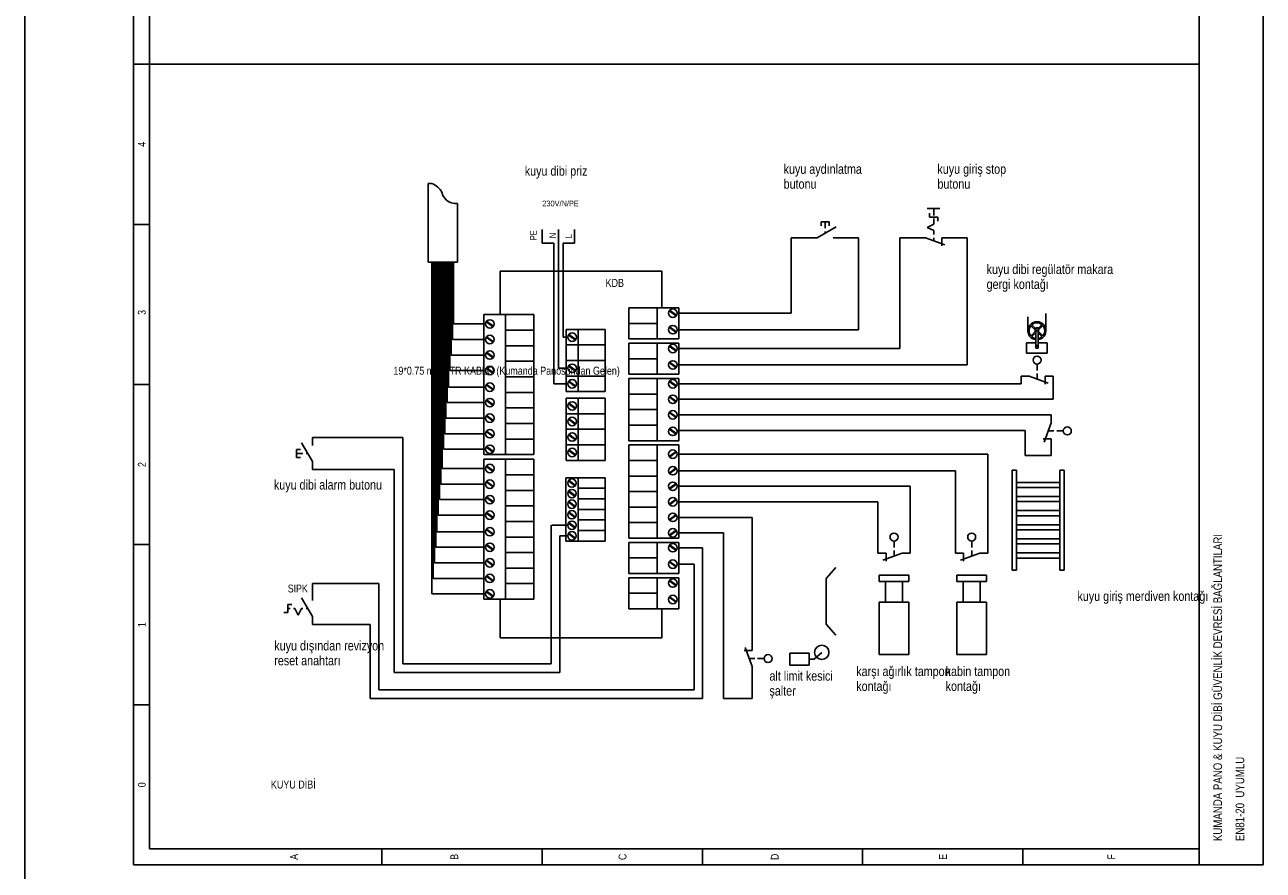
# Model space of a CAD drawing. Header units: centimetres. Extents: x 0 to 14545, y -30 to 2970.
# Tile 29 of 33: x 12390 to 13121, y 1971 to 2471. Entities that reach past the tile are written whole.
import ezdxf
from ezdxf.enums import TextEntityAlignment as Align

# ---------------------------------------------------------------- set-up
doc = ezdxf.new("R2010")
doc.units = ezdxf.units.CM
for name, color, linetype in [('ASN-CERCEVE', 7, 'CONTINUOUS'), ('ASN-ELEKTRIK', 3, 'CONTINUOUS'), ('ASN-ELEKTRIK-YAZI', 4, 'CONTINUOUS')]:
    doc.layers.add(name, color=color, linetype=linetype)
doc.styles.get("Standard").update_dxf_attribs({"font": 'arial.ttf', "width": 0.8})

msp = doc.modelspace()

# ---------------------------------------------------------------- linework, layer by layer
at = {"layer": 'ASN-CERCEVE'}
msp.add_line((12390, 0), (12390, 2970), dxfattribs=at)
at = {"layer": 'ASN-ELEKTRIK'}
for p, q in [((12454.2, 1974.44), (12454.2, 2920.2)), ((12463.66, 1983.9), (12463.66, 2920.2)), ((13083.12, 1974.44), (13083.12, 2920.2)), ((13120.95, 2920.2), (13120.95, 1974.44)), ((12463.66, 2447.32), (12454.2, 2447.32)), ((13083.12, 2447.32), (12463.66, 2447.32)), ((12628.05, 2330.37), (12628.05, 2376.8)), ((12645.34, 2330.37), (12645.34, 2365.14)), ((12922.58, 2362.18), (12930.15, 2362.18)), ((12926.45, 2362.16), (12926.45, 2358)), ((12860.03, 2354.22), (12860.03, 2351.86)), ((12864.76, 2354.22), (12860.03, 2354.22)), ((12862.39, 2354.22), (12862.39, 2350.44)), ((12864.76, 2354.22), (12864.76, 2351.86)), ((12924.08, 2359.42), (12924.08, 2357.06)), ((12928.81, 2357.06), (12924.08, 2357.06)), ((12926.45, 2356.11), (12926.45, 2352.8)), ((12928.81, 2357.06), (12928.81, 2354.69)), ((12463.66, 2352.75), (12454.2, 2352.75)), ((12695.47, 2349.68), (12695.47, 2341.64)), ((12704.93, 2349.68), (12704.93, 2341.64)), ((12714.39, 2349.68), (12714.39, 2341.64)), ((12857.66, 2344.76), (12868.85, 2351.22)), ((12862.39, 2348.55), (12862.39, 2347.49)), ((12922.66, 2350.91), (12926.45, 2352.8)), ((12926.45, 2349.02), (12922.66, 2350.91)), ((12926.45, 2349.02), (12926.45, 2346.65)), ((12702.18, 2341.64), (12695.47, 2341.64)), ((12702.18, 2258.55), (12702.18, 2341.64)), ((12704.93, 2267.73), (12704.93, 2341.64)), ((12707.68, 2286.1), (12707.68, 2341.64)), ((12707.68, 2341.64), (12714.39, 2341.64)), ((12842.43, 2300.31), (12842.43, 2344.76)), ((12852.93, 2344.76), (12842.43, 2344.76)), ((12857.66, 2344.76), (12852.93, 2344.76)), ((12867.12, 2344.76), (12871.85, 2344.76)), ((12882.11, 2344.76), (12871.61, 2344.76)), ((12882.11, 2344.76), (12882.11, 2290.54)), ((12906.49, 2279.45), (12906.49, 2344.76)), ((12916.99, 2344.76), (12906.49, 2344.76)), ((12921.72, 2344.76), (12916.99, 2344.76)), ((12921.72, 2344.76), (12933.07, 2340.63)), ((12926.45, 2344.76), (12926.45, 2343.06)), ((12931.18, 2344.76), (12935.9, 2344.76)), ((12931.18, 2344.76), (12931.18, 2340.03)), ((12946.17, 2344.76), (12935.67, 2344.76)), ((12946.17, 2344.76), (12946.17, 2269.68)), ((12628.05, 2330.37), (12645.34, 2330.37)), ((12630.26, 2134.47), (12630.26, 2330.37)), ((12631.02, 2143.65), (12631.02, 2330.37)), ((12631.77, 2152.83), (12631.77, 2330.37)), ((12632.53, 2162.01), (12632.53, 2330.37)), ((12633.29, 2171.19), (12633.29, 2330.37)), ((12634.04, 2180.96), (12634.04, 2330.37)), ((12634.8, 2190.14), (12634.8, 2330.37)), ((12635.56, 2199.32), (12635.56, 2330.37)), ((12636.31, 2208.5), (12636.31, 2330.37)), ((12637.07, 2219.9), (12637.07, 2330.37)), ((12637.83, 2229.08), (12637.83, 2330.37)), ((12638.58, 2238.26), (12638.58, 2330.37)), ((12639.34, 2247.44), (12639.34, 2330.37)), ((12640.09, 2256.62), (12640.09, 2330.37)), ((12640.85, 2266.39), (12640.85, 2330.37)), ((12641.61, 2275.57), (12641.61, 2330.37)), ((12642.36, 2284.75), (12642.36, 2330.37)), ((12643.12, 2293.93), (12643.12, 2330.37)), ((12765.97, 2325.07), (12670.65, 2325.07)), ((12670.65, 2325.07), (12670.65, 2299.41)), ((12765.97, 2303.43), (12765.97, 2325.07)), ((12776.07, 2303.43), (12746.55, 2303.43)), ((12776.07, 2303.43), (12746.55, 2303.43)), ((12746.55, 2303.43), (12746.55, 2285.07)), ((12763.27, 2303.43), (12763.27, 2285.07)), ((12776.07, 2285.07), (12776.07, 2303.43)), ((12660.91, 2299.41), (12660.91, 2216.78)), ((12660.91, 2299.41), (12690.43, 2299.41)), ((12666.38, 2292.24), (12662.36, 2295.22)), ((12666.38, 2292.24), (12662.36, 2295.22)), ((12666.62, 2292.56), (12662.59, 2295.54)), ((12666.62, 2292.56), (12662.59, 2295.54)), ((12673.71, 2216.78), (12673.71, 2299.41)), ((12690.43, 2299.41), (12690.43, 2216.78)), ((12770.36, 2301.69), (12774.39, 2298.7)), ((12770.36, 2301.69), (12774.39, 2298.7)), ((12770.6, 2302), (12774.61, 2299.03)), ((12770.6, 2302), (12774.61, 2299.03)), ((12774.97, 2300.31), (12842.43, 2300.31)), ((12982.06, 2289.93), (12982.06, 2298.09)), ((12992.65, 2289.93), (12992.65, 2300.08)), ((12662.01, 2293.93), (12643.12, 2293.93)), ((12673.71, 2290.23), (12690.43, 2290.23)), ((12673.71, 2290.23), (12690.43, 2290.23)), ((12709.49, 2290.69), (12709.49, 2281.5)), ((12709.49, 2290.69), (12732.57, 2290.69)), ((12716.71, 2290.69), (12716.71, 2281.5)), ((12732.57, 2290.69), (12732.57, 2281.5)), ((12763.27, 2294.25), (12746.55, 2294.25)), ((12770.36, 2291.92), (12774.39, 2288.93)), ((12770.36, 2291.92), (12774.39, 2288.93)), ((12770.6, 2292.23), (12774.61, 2289.26)), ((12770.6, 2292.23), (12774.61, 2289.26)), ((12774.97, 2290.54), (12882.11, 2290.54)), ((12986.37, 2290.41), (12984.27, 2292.47)), ((12986.37, 2289.43), (12984.31, 2287.33)), ((12986.66, 2291.11), (12984.76, 2292.98)), ((12986.66, 2288.72), (12984.81, 2286.84)), ((12986.66, 2291.64), (12986.66, 2279.71)), ((12986.66, 2291.64), (12988.05, 2291.64)), ((12988.05, 2291.14), (12989.9, 2293.02)), ((12988.05, 2291.64), (12988.05, 2279.71)), ((12988.05, 2288.75), (12989.95, 2286.88)), ((12988.34, 2290.42), (12990.41, 2292.52)), ((12988.35, 2289.45), (12990.45, 2287.38)), ((12662.01, 2284.75), (12642.36, 2284.75)), ((12666.38, 2283.06), (12662.36, 2286.04)), ((12666.38, 2283.06), (12662.36, 2286.04)), ((12666.62, 2283.38), (12662.59, 2286.36)), ((12666.62, 2283.38), (12662.59, 2286.36)), ((12673.71, 2281.05), (12690.43, 2281.05)), ((12673.71, 2281.05), (12690.43, 2281.05)), ((12710.59, 2286.1), (12707.68, 2286.1)), ((12709.49, 2281.5), (12709.49, 2272.32)), ((12709.49, 2281.5), (12732.57, 2281.5)), ((12709.49, 2281.5), (12732.57, 2281.5)), ((12709.49, 2281.5), (12732.57, 2281.5)), ((12714.96, 2284.41), (12710.94, 2287.38)), ((12714.96, 2284.41), (12710.94, 2287.38)), ((12715.2, 2284.72), (12711.17, 2287.71)), ((12715.2, 2284.72), (12711.17, 2287.71)), ((12716.71, 2281.5), (12716.71, 2272.32)), ((12732.57, 2281.5), (12732.57, 2272.32)), ((12776.07, 2285.07), (12746.55, 2285.07)), ((12776.07, 2282.57), (12746.55, 2282.57)), ((12776.07, 2282.57), (12746.55, 2282.57)), ((12746.55, 2282.57), (12746.55, 2264.21)), ((12763.27, 2282.57), (12763.27, 2264.21)), ((12770.36, 2280.83), (12774.39, 2277.84)), ((12770.36, 2280.83), (12774.39, 2277.84)), ((12770.6, 2281.14), (12774.61, 2278.16)), ((12770.6, 2281.14), (12774.61, 2278.16)), ((12776.07, 2264.21), (12776.07, 2282.57)), ((12981.26, 2282.81), (12986.66, 2282.81)), ((12981.26, 2276.69), (12981.26, 2282.81)), ((12988.05, 2282.81), (12993.46, 2282.81)), ((12993.46, 2282.81), (12993.46, 2276.69)), ((12662.01, 2275.57), (12641.61, 2275.57)), ((12666.38, 2273.88), (12662.36, 2276.86)), ((12666.38, 2273.88), (12662.36, 2276.86)), ((12666.62, 2274.2), (12662.59, 2277.18)), ((12666.62, 2274.2), (12662.59, 2277.18)), ((12763.27, 2273.39), (12746.55, 2273.39)), ((12774.97, 2279.45), (12906.49, 2279.45)), ((12993.46, 2276.69), (12981.26, 2276.69)), ((12986.66, 2279.71), (12988.05, 2279.71)), ((12662.01, 2266.39), (12640.85, 2266.39)), ((12666.38, 2264.7), (12662.36, 2267.68)), ((12666.38, 2264.7), (12662.36, 2267.68)), ((12666.62, 2265.01), (12662.59, 2268)), ((12666.62, 2265.01), (12662.59, 2268)), ((12673.71, 2271.86), (12690.43, 2271.86)), ((12673.71, 2271.86), (12690.43, 2271.86)), ((12710.59, 2267.73), (12704.93, 2267.73)), ((12709.49, 2272.32), (12709.49, 2263.14)), ((12709.49, 2272.32), (12732.57, 2272.32)), ((12709.49, 2272.32), (12732.57, 2272.32)), ((12709.49, 2272.32), (12732.57, 2272.32)), ((12714.96, 2266.05), (12710.94, 2269.02)), ((12714.96, 2266.05), (12710.94, 2269.02)), ((12715.2, 2266.36), (12711.17, 2269.34)), ((12715.2, 2266.36), (12711.17, 2269.34)), ((12716.71, 2272.32), (12716.71, 2263.14)), ((12732.57, 2272.32), (12732.57, 2263.14)), ((12770.36, 2271.06), (12774.39, 2268.07)), ((12770.36, 2271.06), (12774.39, 2268.07)), ((12770.6, 2271.37), (12774.61, 2268.39)), ((12770.6, 2271.37), (12774.61, 2268.39)), ((12774.97, 2269.68), (12946.17, 2269.68)), ((12987.49, 2270.23), (12987.49, 2266.34)), ((12673.71, 2262.68), (12690.43, 2262.68)), ((12709.49, 2263.14), (12709.49, 2253.96)), ((12709.49, 2263.14), (12732.57, 2263.14)), ((12709.49, 2263.14), (12732.57, 2263.14)), ((12709.49, 2263.14), (12732.57, 2263.14)), ((12714.96, 2256.86), (12710.94, 2259.84)), ((12714.96, 2256.86), (12710.94, 2259.84)), ((12715.2, 2257.18), (12711.17, 2260.16)), ((12715.2, 2257.18), (12711.17, 2260.16)), ((12716.71, 2263.14), (12716.71, 2253.96)), ((12732.57, 2263.14), (12732.57, 2253.96)), ((12776.07, 2264.21), (12746.55, 2264.21)), ((12763.27, 2261.7), (12746.55, 2261.7)), ((12776.07, 2261.7), (12746.55, 2261.7)), ((12746.55, 2261.7), (12746.55, 2224.98)), ((12763.27, 2261.7), (12763.27, 2224.98)), ((12770.36, 2259.96), (12774.39, 2256.97)), ((12770.36, 2259.96), (12774.39, 2256.97)), ((12770.6, 2260.27), (12774.61, 2257.3)), ((12770.6, 2260.27), (12774.61, 2257.3)), ((12776.07, 2224.98), (12776.07, 2261.7)), ((12982.76, 2263.14), (12978.03, 2263.14)), ((12978.03, 2263.14), (12978.03, 2258.58)), ((12982.76, 2263.14), (12994.11, 2259.01)), ((12987.49, 2264.65), (12987.49, 2261.41)), ((12992.21, 2263.14), (12996.94, 2263.14)), ((12992.21, 2263.14), (12992.21, 2258.41)), ((12996.94, 2263.14), (12996.94, 2249.4)), ((12463.66, 2258.17), (12454.2, 2258.17)), ((12662.01, 2256.62), (12640.09, 2256.62)), ((12666.38, 2254.93), (12662.36, 2257.91)), ((12666.38, 2254.93), (12662.36, 2257.91)), ((12666.62, 2255.24), (12662.59, 2258.23)), ((12666.62, 2255.24), (12662.59, 2258.23)), ((12673.71, 2253.5), (12690.43, 2253.5)), ((12673.71, 2253.5), (12690.43, 2253.5)), ((12706.63, 2258.55), (12702.18, 2258.55)), ((12710.59, 2258.55), (12706.63, 2258.55)), ((12709.49, 2253.96), (12732.57, 2253.96)), ((12709.49, 2253.96), (12732.57, 2253.96)), ((12763.27, 2252.52), (12746.55, 2252.52)), ((12763.27, 2252.52), (12746.55, 2252.52)), ((12774.97, 2258.58), (12978.03, 2258.58)), ((12662.01, 2247.44), (12639.34, 2247.44)), ((12666.38, 2245.75), (12662.36, 2248.73)), ((12666.38, 2245.75), (12662.36, 2248.73)), ((12666.62, 2246.06), (12662.59, 2249.05)), ((12666.62, 2246.06), (12662.59, 2249.05)), ((12673.71, 2244.32), (12690.43, 2244.32)), ((12673.71, 2244.32), (12690.43, 2244.32)), ((12709.49, 2250.08), (12709.49, 2240.9)), ((12709.49, 2250.08), (12732.57, 2250.08)), ((12714.96, 2243.8), (12710.94, 2246.78)), ((12714.96, 2243.8), (12710.94, 2246.78)), ((12715.2, 2244.12), (12711.17, 2247.1)), ((12715.2, 2244.12), (12711.17, 2247.1)), ((12716.71, 2250.08), (12716.71, 2240.9)), ((12732.57, 2250.08), (12732.57, 2240.9)), ((12770.36, 2250.78), (12774.39, 2247.79)), ((12770.36, 2250.78), (12774.39, 2247.79)), ((12770.6, 2251.09), (12774.61, 2248.12)), ((12770.6, 2251.09), (12774.61, 2248.12)), ((12774.97, 2249.4), (12996.94, 2249.4)), ((12662.01, 2238.26), (12638.58, 2238.26)), ((12666.38, 2236.57), (12662.36, 2239.55)), ((12666.38, 2236.57), (12662.36, 2239.55)), ((12666.62, 2236.88), (12662.59, 2239.87)), ((12666.62, 2236.88), (12662.59, 2239.87)), ((12709.49, 2240.9), (12709.49, 2231.72)), ((12709.49, 2240.9), (12732.57, 2240.9)), ((12709.49, 2240.9), (12732.57, 2240.9)), ((12709.49, 2240.9), (12732.57, 2240.9)), ((12714.96, 2234.62), (12710.94, 2237.6)), ((12714.96, 2234.62), (12710.94, 2237.6)), ((12715.2, 2234.94), (12711.17, 2237.92)), ((12715.2, 2234.94), (12711.17, 2237.92)), ((12716.71, 2240.9), (12716.71, 2231.72)), ((12732.57, 2240.9), (12732.57, 2231.72)), ((12763.27, 2243.34), (12746.55, 2243.34)), ((12763.27, 2243.34), (12746.55, 2243.34)), ((12770.36, 2241.6), (12774.39, 2238.61)), ((12770.36, 2241.6), (12774.39, 2238.61)), ((12770.6, 2241.91), (12774.61, 2238.94)), ((12770.6, 2241.91), (12774.61, 2238.94)), ((12774.97, 2240.22), (12995.87, 2240.22)), ((12995.87, 2235.49), (12995.87, 2240.22)), ((12666.38, 2227.39), (12662.36, 2230.37)), ((12666.38, 2227.39), (12662.36, 2230.37)), ((12666.62, 2227.7), (12662.59, 2230.69)), ((12666.62, 2227.7), (12662.59, 2230.69)), ((12673.71, 2235.14), (12690.43, 2235.14)), ((12673.71, 2235.14), (12690.43, 2235.14)), ((12709.49, 2231.72), (12709.49, 2222.54)), ((12709.49, 2231.72), (12732.57, 2231.72)), ((12709.49, 2231.72), (12732.57, 2231.72)), ((12709.49, 2231.72), (12732.57, 2231.72)), ((12716.71, 2231.72), (12716.71, 2222.54)), ((12732.57, 2231.72), (12732.57, 2222.54)), ((12763.27, 2234.16), (12746.55, 2234.16)), ((12770.36, 2231.83), (12774.39, 2228.84)), ((12770.36, 2231.83), (12774.39, 2228.84)), ((12770.6, 2232.14), (12774.61, 2229.17)), ((12770.6, 2232.14), (12774.61, 2229.17)), ((12774.97, 2231.04), (12980.49, 2231.04)), ((12980.49, 2216.23), (12980.49, 2231.04)), ((12995.87, 2235.49), (12991.74, 2224.15)), ((12997.39, 2230.77), (12994.15, 2230.77)), ((13002.96, 2230.77), (12999.07, 2230.77)), ((12559.88, 2212.6), (12553.42, 2223.79)), ((12559.88, 2226.78), (12613.09, 2226.78)), ((12559.88, 2222.06), (12559.88, 2226.78)), ((12613.09, 2093.12), (12613.09, 2226.78)), ((12662.01, 2229.08), (12637.83, 2229.08)), ((12673.71, 2225.96), (12690.43, 2225.96)), ((12673.71, 2225.96), (12690.43, 2225.96)), ((12709.49, 2222.54), (12709.49, 2213.36)), ((12709.49, 2222.54), (12732.57, 2222.54)), ((12709.49, 2222.54), (12732.57, 2222.54)), ((12709.49, 2222.54), (12732.57, 2222.54)), ((12714.96, 2225.44), (12710.94, 2228.42)), ((12714.96, 2225.44), (12710.94, 2228.42)), ((12715.2, 2225.76), (12711.17, 2228.74)), ((12715.2, 2225.76), (12711.17, 2228.74)), ((12716.71, 2222.54), (12716.71, 2213.36)), ((12732.57, 2222.54), (12732.57, 2213.36)), ((12776.07, 2224.98), (12746.55, 2224.98)), ((12776.07, 2222.48), (12746.55, 2222.48)), ((12746.55, 2222.48), (12746.55, 2167.39)), ((12763.27, 2167.39), (12763.27, 2222.48)), ((12776.07, 2222.48), (12776.07, 2167.39)), ((12995.87, 2226.04), (12991.15, 2226.04)), ((12995.87, 2226.04), (12995.87, 2221.31)), ((12550.42, 2219.69), (12552.78, 2219.69)), ((12550.42, 2219.69), (12550.42, 2214.96)), ((12550.42, 2217.33), (12554.2, 2217.33)), ((12550.42, 2214.96), (12552.78, 2214.96)), ((12556.09, 2217.33), (12557.15, 2217.33)), ((12662.01, 2219.9), (12637.07, 2219.9)), ((12660.91, 2216.78), (12690.43, 2216.78)), ((12660.91, 2216.78), (12690.43, 2216.78)), ((12666.38, 2218.21), (12662.36, 2221.19)), ((12666.38, 2218.21), (12662.36, 2221.19)), ((12666.62, 2218.52), (12662.59, 2221.51)), ((12666.62, 2218.52), (12662.59, 2221.51)), ((12714.96, 2216.26), (12710.94, 2219.24)), ((12714.96, 2216.26), (12710.94, 2219.24)), ((12715.2, 2216.57), (12711.17, 2219.56)), ((12715.2, 2216.57), (12711.17, 2219.56)), ((12770.36, 2215.63), (12774.39, 2218.61)), ((12770.36, 2215.63), (12774.39, 2218.61)), ((12770.6, 2215.31), (12774.61, 2218.29)), ((12770.6, 2215.31), (12774.61, 2218.29)), ((12774.97, 2217), (12958.33, 2217)), ((12958.33, 2158.59), (12958.33, 2217)), ((12995.87, 2216.23), (12980.49, 2216.23)), ((12995.87, 2221.31), (12995.87, 2216.23)), ((12559.88, 2212.6), (12559.88, 2207.87)), ((12608, 2207.87), (12559.88, 2207.87)), ((12608, 2088.02), (12608, 2207.87)), ((12662.01, 2208.5), (12636.31, 2208.5)), ((12660.91, 2213.98), (12660.91, 2131.35)), ((12660.91, 2213.98), (12690.43, 2213.98)), ((12666.38, 2206.82), (12662.36, 2209.79)), ((12666.38, 2206.82), (12662.36, 2209.79)), ((12666.62, 2207.13), (12662.59, 2210.11)), ((12666.62, 2207.13), (12662.59, 2210.11)), ((12673.71, 2131.35), (12673.71, 2213.98)), ((12690.43, 2213.98), (12690.43, 2131.35)), ((12709.49, 2213.36), (12732.57, 2213.36)), ((12709.49, 2213.36), (12732.57, 2213.36)), ((12763.27, 2213.29), (12746.55, 2213.29)), ((12770.36, 2205.86), (12774.39, 2208.84)), ((12770.36, 2205.86), (12774.39, 2208.84)), ((12770.6, 2205.54), (12774.61, 2208.52)), ((12770.6, 2205.54), (12774.61, 2208.52)), ((12972.82, 2148.42), (12972.82, 2207.61)), ((12975.4, 2207.61), (12972.82, 2207.61)), ((12975.4, 2148.42), (12975.4, 2207.61)), ((13000.96, 2148.42), (13000.96, 2207.61)), ((13003.54, 2207.61), (13000.96, 2207.61)), ((13003.54, 2148.42), (13003.54, 2207.61)), ((12666.38, 2197.63), (12662.36, 2200.61)), ((12666.38, 2197.63), (12662.36, 2200.61)), ((12666.62, 2197.95), (12662.59, 2200.93)), ((12666.62, 2197.95), (12662.59, 2200.93)), ((12673.71, 2204.8), (12690.43, 2204.8)), ((12673.71, 2204.8), (12690.43, 2204.8)), ((12709.33, 2203.07), (12732.57, 2203.07)), ((12709.33, 2196.84), (12709.33, 2203.07)), ((12714.81, 2198.26), (12710.79, 2201.24)), ((12714.81, 2198.26), (12710.79, 2201.24)), ((12715.05, 2198.58), (12711.02, 2201.56)), ((12715.05, 2198.58), (12711.02, 2201.56)), ((12716.56, 2196.84), (12716.56, 2203.07)), ((12732.57, 2203.07), (12732.57, 2196.84)), ((12763.27, 2204.11), (12746.55, 2204.11)), ((12763.27, 2204.11), (12746.55, 2204.11)), ((12774.97, 2207.23), (12939.41, 2207.23)), ((12939.41, 2158.59), (12939.41, 2207.23)), ((12975.4, 2200.35), (13000.96, 2200.35)), ((12975.4, 2200.35), (12975.4, 2197.34)), ((13000.96, 2200.35), (13000.96, 2197.34)), ((12662.01, 2199.32), (12635.56, 2199.32)), ((12673.71, 2195.62), (12690.43, 2195.62)), ((12673.71, 2195.62), (12690.43, 2195.62)), ((12709.33, 2190.6), (12709.33, 2196.84)), ((12714.81, 2192.03), (12710.79, 2195.01)), ((12714.81, 2192.03), (12710.79, 2195.01)), ((12715.05, 2192.34), (12711.02, 2195.33)), ((12715.05, 2192.34), (12711.02, 2195.33)), ((12716.56, 2196.84), (12732.57, 2196.84)), ((12716.56, 2190.6), (12716.56, 2196.84)), ((12716.56, 2196.84), (12732.57, 2196.84)), ((12716.56, 2196.84), (12732.57, 2196.84)), ((12732.57, 2196.84), (12732.57, 2190.6)), ((12763.27, 2194.93), (12746.55, 2194.93)), ((12763.27, 2194.93), (12746.55, 2194.93)), ((12770.36, 2196.67), (12774.39, 2199.66)), ((12770.36, 2196.67), (12774.39, 2199.66)), ((12770.6, 2196.36), (12774.61, 2199.34)), ((12770.6, 2196.36), (12774.61, 2199.34)), ((12774.97, 2198.05), (12912.5, 2198.05)), ((12912.5, 2158.59), (12912.5, 2198.05)), ((13000.96, 2197.34), (12975.4, 2197.34)), ((12662.01, 2190.14), (12634.8, 2190.14)), ((12666.38, 2188.45), (12662.36, 2191.43)), ((12666.38, 2188.45), (12662.36, 2191.43)), ((12666.62, 2188.77), (12662.59, 2191.75)), ((12666.62, 2188.77), (12662.59, 2191.75)), ((12673.71, 2186.44), (12690.43, 2186.44)), ((12673.71, 2186.44), (12690.43, 2186.44)), ((12709.33, 2184.37), (12709.33, 2190.6)), ((12714.81, 2185.8), (12710.79, 2188.77)), ((12714.81, 2185.8), (12710.79, 2188.77)), ((12715.05, 2186.11), (12711.02, 2189.09)), ((12715.05, 2186.11), (12711.02, 2189.09)), ((12716.56, 2190.6), (12732.57, 2190.6)), ((12716.56, 2184.37), (12716.56, 2190.6)), ((12716.56, 2190.6), (12732.57, 2190.6)), ((12716.56, 2190.6), (12732.57, 2190.6)), ((12732.57, 2190.6), (12732.57, 2184.37)), ((12763.27, 2185.75), (12746.55, 2185.75)), ((12763.27, 2185.75), (12746.55, 2185.75)), ((12770.36, 2187.49), (12774.39, 2190.48)), ((12770.36, 2187.49), (12774.39, 2190.48)), ((12770.6, 2187.18), (12774.61, 2190.16)), ((12770.6, 2187.18), (12774.61, 2190.16)), ((12774.97, 2188.87), (12893.58, 2188.87)), ((12893.58, 2158.59), (12893.58, 2188.87)), ((12975.4, 2192.02), (13000.96, 2192.02)), ((12975.4, 2192.02), (12975.4, 2189.01)), ((13000.96, 2189.01), (12975.4, 2189.01)), ((13000.96, 2192.02), (13000.96, 2189.01)), ((12662.01, 2180.96), (12634.04, 2180.96)), ((12666.38, 2179.27), (12662.36, 2182.25)), ((12666.38, 2179.27), (12662.36, 2182.25)), ((12666.62, 2179.59), (12662.59, 2182.57)), ((12666.62, 2179.59), (12662.59, 2182.57)), ((12709.33, 2178.13), (12709.33, 2184.37)), ((12714.81, 2179.56), (12710.79, 2182.54)), ((12714.81, 2179.56), (12710.79, 2182.54)), ((12715.05, 2179.87), (12711.02, 2182.86)), ((12715.05, 2179.87), (12711.02, 2182.86)), ((12716.56, 2184.37), (12732.57, 2184.37)), ((12716.56, 2178.13), (12716.56, 2184.37)), ((12716.56, 2184.37), (12732.57, 2184.37)), ((12716.56, 2184.37), (12732.57, 2184.37)), ((12732.57, 2184.37), (12732.57, 2178.13)), ((12770.36, 2178.31), (12774.39, 2181.3)), ((12770.36, 2178.31), (12774.39, 2181.3)), ((12770.6, 2178), (12774.61, 2180.98)), ((12770.6, 2178), (12774.61, 2180.98)), ((12774.97, 2179.69), (12819.29, 2179.69)), ((12819.29, 2105.74), (12819.29, 2179.69)), ((12975.4, 2183.69), (13000.96, 2183.69)), ((12975.4, 2183.69), (12975.4, 2180.68)), ((13000.96, 2180.68), (12975.4, 2180.68)), ((13000.96, 2183.69), (13000.96, 2180.68)), ((12662.01, 2171.19), (12633.29, 2171.19)), ((12666.38, 2169.5), (12662.36, 2172.48)), ((12666.38, 2169.5), (12662.36, 2172.48)), ((12666.62, 2169.82), (12662.59, 2172.8)), ((12666.62, 2169.82), (12662.59, 2172.8)), ((12673.71, 2177.25), (12690.43, 2177.25)), ((12700.77, 2175.02), (12700.77, 2093.12)), ((12710.44, 2175.02), (12701.09, 2175.02)), ((12709.33, 2171.9), (12709.33, 2178.13)), ((12709.33, 2165.66), (12709.33, 2171.9)), ((12714.81, 2173.33), (12710.79, 2176.3)), ((12714.81, 2173.33), (12710.79, 2176.3)), ((12715.05, 2173.64), (12711.02, 2176.63)), ((12715.05, 2173.64), (12711.02, 2176.63)), ((12716.56, 2178.13), (12732.57, 2178.13)), ((12716.56, 2171.9), (12716.56, 2178.13)), ((12716.56, 2178.13), (12732.57, 2178.13)), ((12716.56, 2178.13), (12732.57, 2178.13)), ((12716.56, 2171.9), (12732.57, 2171.9)), ((12716.56, 2165.66), (12716.56, 2171.9)), ((12716.56, 2171.9), (12732.57, 2171.9)), ((12716.56, 2171.9), (12732.57, 2171.9)), ((12732.57, 2178.13), (12732.57, 2171.9)), ((12732.57, 2171.9), (12732.57, 2165.66)), ((12763.27, 2176.57), (12746.55, 2176.57)), ((12763.27, 2176.57), (12746.55, 2176.57)), ((12770.36, 2169.13), (12774.39, 2172.12)), ((12770.36, 2169.13), (12774.39, 2172.12)), ((12770.6, 2168.82), (12774.61, 2171.8)), ((12770.6, 2168.82), (12774.61, 2171.8)), ((12975.4, 2175.36), (13000.96, 2175.36)), ((12975.4, 2175.36), (12975.4, 2172.34)), ((13000.96, 2172.34), (12975.4, 2172.34)), ((13000.96, 2175.36), (13000.96, 2172.34)), ((12673.71, 2168.07), (12690.43, 2168.07)), ((12673.71, 2168.07), (12690.43, 2168.07)), ((12710.44, 2168.78), (12705.87, 2168.78)), ((12705.87, 2168.78), (12705.87, 2088.02)), ((12709.33, 2165.66), (12732.57, 2165.66)), ((12709.33, 2165.66), (12732.57, 2165.66)), ((12714.81, 2167.09), (12710.79, 2170.07)), ((12714.81, 2167.09), (12710.79, 2170.07)), ((12715.05, 2167.41), (12711.02, 2170.39)), ((12715.05, 2167.41), (12711.02, 2170.39)), ((12776.07, 2167.39), (12746.55, 2167.39)), ((12776.07, 2167.39), (12746.55, 2167.39)), ((12776.07, 2164.89), (12746.55, 2164.89)), ((12776.07, 2164.89), (12746.55, 2164.89)), ((12746.55, 2164.89), (12746.55, 2146.53)), ((12763.27, 2164.89), (12763.27, 2146.53)), ((12774.97, 2170.51), (12802.47, 2170.51)), ((12776.07, 2146.53), (12776.07, 2164.89)), ((12802.47, 2170.51), (12802.47, 2072.65)), ((12903.04, 2165.68), (12903.04, 2161.79)), ((12948.87, 2165.68), (12948.87, 2161.79)), ((12975.4, 2167.03), (13000.96, 2167.03)), ((12975.4, 2167.03), (12975.4, 2164.01)), ((13000.96, 2164.01), (12975.4, 2164.01)), ((13000.96, 2167.03), (13000.96, 2164.01)), ((12463.66, 2163.6), (12454.2, 2163.6)), ((12662.01, 2162.01), (12632.53, 2162.01)), ((12666.38, 2160.32), (12662.36, 2163.3)), ((12666.38, 2160.32), (12662.36, 2163.3)), ((12666.62, 2160.63), (12662.59, 2163.62)), ((12666.62, 2160.63), (12662.59, 2163.62)), ((12673.71, 2158.89), (12690.43, 2158.89)), ((12673.71, 2158.89), (12690.43, 2158.89)), ((12770.36, 2163.15), (12774.39, 2160.16)), ((12770.36, 2163.15), (12774.39, 2160.16)), ((12770.6, 2163.46), (12774.61, 2160.48)), ((12770.6, 2163.46), (12774.61, 2160.48)), ((12774.97, 2161.77), (12790.09, 2161.77)), ((12790.09, 2161.77), (12790.09, 2072.65)), ((12898.31, 2158.59), (12893.58, 2158.59)), ((12907.77, 2158.59), (12896.42, 2154.46)), ((12898.31, 2158.59), (12898.31, 2153.86)), ((12903.04, 2160.1), (12903.04, 2156.87)), ((12907.77, 2158.59), (12912.5, 2158.59)), ((12944.14, 2158.59), (12939.41, 2158.59)), ((12953.6, 2158.59), (12942.25, 2154.46)), ((12944.14, 2158.59), (12944.14, 2153.86)), ((12948.87, 2160.1), (12948.87, 2156.87)), ((12953.6, 2158.59), (12958.33, 2158.59)), ((12975.4, 2158.7), (13000.96, 2158.7)), ((13000.96, 2158.7), (13000.96, 2155.68)), ((12662.01, 2152.83), (12631.77, 2152.83)), ((12666.38, 2151.14), (12662.36, 2154.12)), ((12666.38, 2151.14), (12662.36, 2154.12)), ((12666.62, 2151.45), (12662.59, 2154.44)), ((12666.62, 2151.45), (12662.59, 2154.44)), ((12673.71, 2149.71), (12690.43, 2149.71)), ((12673.71, 2149.71), (12690.43, 2149.71)), ((12763.27, 2155.71), (12746.55, 2155.71)), ((12770.36, 2153.38), (12774.39, 2150.39)), ((12770.36, 2153.38), (12774.39, 2150.39)), ((12770.6, 2153.69), (12774.61, 2150.71)), ((12770.6, 2153.69), (12774.61, 2150.71)), ((12774.97, 2152), (12784.99, 2152)), ((12784.99, 2152), (12784.99, 2077.75)), ((12868.65, 2150.03), (12863.02, 2143.52)), ((13000.96, 2155.68), (12975.4, 2155.68)), ((12662.01, 2143.65), (12631.02, 2143.65)), ((12666.38, 2141.96), (12662.36, 2144.94)), ((12666.38, 2141.96), (12662.36, 2144.94)), ((12666.62, 2142.27), (12662.59, 2145.26)), ((12666.62, 2142.27), (12662.59, 2145.26)), ((12776.07, 2146.53), (12746.55, 2146.53)), ((12776.07, 2144.02), (12746.55, 2144.02)), ((12776.07, 2144.02), (12746.55, 2144.02)), ((12746.55, 2144.02), (12746.55, 2125.66)), ((12763.27, 2144.02), (12763.27, 2125.66)), ((12770.36, 2142.28), (12774.39, 2139.3)), ((12770.36, 2142.28), (12774.39, 2139.3)), ((12770.6, 2142.59), (12774.61, 2139.62)), ((12770.6, 2142.59), (12774.61, 2139.62)), ((12776.07, 2125.66), (12776.07, 2144.02)), ((12863.02, 2143.52), (12863.02, 2116.52)), ((12894.34, 2145.57), (12911.75, 2145.57)), ((12894.34, 2145.57), (12894.34, 2141.76)), ((12894.34, 2141.76), (12911.75, 2141.76)), ((12898.09, 2129.65), (12898.09, 2141.76)), ((12907.99, 2129.65), (12907.99, 2141.76)), ((12911.75, 2145.57), (12911.75, 2141.76)), ((12940.16, 2145.57), (12957.58, 2145.57)), ((12940.16, 2145.57), (12940.16, 2141.76)), ((12940.16, 2141.76), (12957.58, 2141.76)), ((12943.92, 2129.65), (12943.92, 2141.76)), ((12953.82, 2129.65), (12953.82, 2141.76)), ((12957.58, 2145.57), (12957.58, 2141.76)), ((12975.4, 2148.42), (12972.82, 2148.42)), ((13003.54, 2148.42), (13000.96, 2148.42)), ((12559.88, 2140.64), (12599.01, 2140.64)), ((12559.88, 2135.23), (12559.88, 2140.64)), ((12559.88, 2130.5), (12559.88, 2135.23)), ((12599.01, 2077.75), (12599.01, 2140.64)), ((12662.01, 2134.47), (12630.26, 2134.47)), ((12666.38, 2132.78), (12662.36, 2135.76)), ((12666.38, 2132.78), (12662.36, 2135.76)), ((12666.62, 2133.09), (12662.59, 2136.08)), ((12666.62, 2133.09), (12662.59, 2136.08)), ((12673.71, 2140.53), (12690.43, 2140.53)), ((12673.71, 2140.53), (12690.43, 2140.53)), ((12763.27, 2134.84), (12746.55, 2134.84)), ((12545.22, 2128.14), (12547.58, 2128.14)), ((12545.22, 2128.14), (12545.22, 2123.41)), ((12559.88, 2121.05), (12553.42, 2132.23)), ((12660.91, 2131.35), (12690.43, 2131.35)), ((12660.91, 2131.35), (12690.43, 2131.35)), ((12670.65, 2131.35), (12670.65, 2108.45)), ((12770.36, 2132.51), (12774.39, 2129.52)), ((12770.36, 2132.51), (12774.39, 2129.52)), ((12770.6, 2132.82), (12774.61, 2129.85)), ((12770.6, 2132.82), (12774.61, 2129.85)), ((12894.34, 2098.66), (12894.34, 2129.65)), ((12894.34, 2129.65), (12911.75, 2129.65)), ((12911.75, 2129.65), (12911.75, 2098.66)), ((12940.16, 2098.66), (12940.16, 2129.65)), ((12940.16, 2129.65), (12957.58, 2129.65)), ((12957.58, 2129.65), (12957.58, 2098.66)), ((12542.85, 2123.41), (12545.22, 2123.41)), ((12545.22, 2125.77), (12546.64, 2125.77)), ((12548.53, 2125.77), (12549.47, 2125.77)), ((12551.36, 2121.99), (12549.47, 2125.77)), ((12553.26, 2125.77), (12551.36, 2121.99)), ((12553.26, 2125.77), (12554.2, 2125.77)), ((12556.09, 2125.77), (12557.15, 2125.77)), ((12559.88, 2121.05), (12559.88, 2116.32)), ((12776.07, 2125.66), (12746.55, 2125.66)), ((12765.97, 2108.45), (12765.97, 2125.66)), ((12559.88, 2116.32), (12593.91, 2116.32)), ((12593.91, 2072.65), (12593.91, 2116.32)), ((12868.65, 2110.02), (12863.02, 2116.52)), ((12765.97, 2108.45), (12670.65, 2108.45)), ((12819.29, 2101.01), (12819.29, 2105.74)), ((12819.29, 2101.01), (12814.56, 2101.01)), ((12819.29, 2091.55), (12815.16, 2102.9)), ((12841.52, 2099.57), (12852.93, 2099.57)), ((12841.52, 2092.38), (12841.52, 2099.57)), ((12852.93, 2099.57), (12852.93, 2092.38)), ((12855.96, 2095.97), (12860.42, 2099.94)), ((12894.34, 2098.66), (12911.75, 2098.66)), ((12940.16, 2098.66), (12957.58, 2098.66)), ((12700.77, 2093.12), (12613.09, 2093.12)), ((12820.81, 2096.28), (12817.57, 2096.28)), ((12819.29, 2091.55), (12819.29, 2086.82)), ((12826.38, 2096.28), (12822.49, 2096.28)), ((12852.93, 2092.38), (12841.52, 2092.38)), ((12852.93, 2095.97), (12855.96, 2095.97)), ((12705.87, 2088.02), (12608, 2088.02)), ((12819.29, 2072.65), (12819.29, 2086.82)), ((12784.99, 2077.75), (12599.01, 2077.75)), ((12463.66, 2069.02), (12454.2, 2069.02)), ((12790.09, 2072.65), (12593.91, 2072.65)), ((12819.29, 2072.65), (12802.47, 2072.65)), ((12463.66, 1983.9), (13083.12, 1983.9)), ((12600.79, 1983.9), (12600.79, 1974.44)), ((12695.37, 1983.9), (12695.37, 1974.44)), ((12789.94, 1983.9), (12789.94, 1974.44)), ((12884.52, 1974.44), (12884.52, 1983.9)), ((12979.09, 1974.44), (12979.09, 1983.9)), ((13120.95, 1974.44), (12454.2, 1974.44))]:
    msp.add_line(p, q, dxfattribs=at)
for points in [[(12632.31, 2375.9), (12631.33, 2376.45), (12630.27, 2376.79), (12629.16, 2376.91), (12628.05, 2376.8)], [(12636.83, 2369.87), (12636.19, 2371.7), (12635.19, 2373.35), (12633.88, 2374.77), (12632.31, 2375.9)], [(12636.83, 2369.87), (12637.71, 2368.38), (12638.89, 2367.11), (12640.3, 2366.11), (12641.9, 2365.43), (12643.6, 2365.11), (12645.34, 2365.14)], [(12988.05, 2284.66), (12989.09, 2284.91), (12990.05, 2285.35), (12990.91, 2285.98), (12991.63, 2286.77), (12992.17, 2287.68), (12992.52, 2288.69), (12992.66, 2289.74), (12992.59, 2290.8), (12992.31, 2291.83), (12991.83, 2292.78), (12991.18, 2293.61), (12990.36, 2294.3), (12989.43, 2294.81), (12988.42, 2295.13), (12987.36, 2295.24), (12986.3, 2295.13), (12985.28, 2294.81), (12984.35, 2294.3), (12983.54, 2293.61), (12982.88, 2292.78), (12982.4, 2291.83), (12982.12, 2290.8), (12982.05, 2289.74), (12982.2, 2288.69), (12982.55, 2287.68), (12983.09, 2286.77), (12983.8, 2285.98), (12984.66, 2285.35), (12985.63, 2284.91), (12986.66, 2284.66)], [(12983.42, 2292.43), (12982.95, 2291.47), (12982.71, 2290.43), (12982.72, 2289.36), (12982.97, 2288.32), (12983.45, 2287.37)], [(12984.27, 2292.47), (12984.17, 2292.55), (12984.07, 2292.6), (12983.95, 2292.63), (12983.83, 2292.64), (12983.71, 2292.62), (12983.6, 2292.58), (12983.5, 2292.51), (12983.42, 2292.43)], [(12984.8, 2293.83), (12984.72, 2293.74), (12984.65, 2293.64), (12984.61, 2293.53), (12984.59, 2293.41), (12984.6, 2293.29), (12984.63, 2293.18), (12984.69, 2293.07), (12984.76, 2292.98)], [(12989.86, 2293.87), (12988.9, 2294.33), (12987.86, 2294.57), (12986.79, 2294.56), (12985.75, 2294.31), (12984.8, 2293.83)], [(12986.4, 2290.31), (12986.35, 2290.12), (12986.33, 2289.92), (12986.35, 2289.72), (12986.41, 2289.53)], [(12986.4, 2290.31), (12986.4, 2290.33), (12986.4, 2290.36), (12986.38, 2290.39), (12986.37, 2290.41)], [(12986.37, 2289.43), (12986.39, 2289.45), (12986.4, 2289.48), (12986.41, 2289.51), (12986.41, 2289.53)], [(12986.4, 2289.54), (12986.4, 2289.54), (12986.4, 2289.54), (12986.4, 2289.54), (12986.4, 2289.54)], [(12988.34, 2290.42), (12988.33, 2290.4), (12988.31, 2290.37), (12988.31, 2290.35), (12988.31, 2290.32)], [(12988.31, 2289.55), (12988.37, 2289.74), (12988.39, 2289.93), (12988.37, 2290.13), (12988.31, 2290.32)], [(12988.31, 2289.55), (12988.31, 2289.52), (12988.32, 2289.49), (12988.33, 2289.47), (12988.35, 2289.45)], [(12989.9, 2293.02), (12989.98, 2293.11), (12990.03, 2293.22), (12990.06, 2293.33), (12990.07, 2293.45), (12990.05, 2293.57), (12990.01, 2293.68), (12989.94, 2293.78), (12989.86, 2293.87)], [(12991.26, 2292.48), (12991.17, 2292.57), (12991.07, 2292.63), (12990.96, 2292.67), (12990.84, 2292.69), (12990.72, 2292.68), (12990.61, 2292.65), (12990.5, 2292.6), (12990.41, 2292.52)], [(12991.3, 2287.43), (12991.76, 2288.39), (12992, 2289.43), (12991.99, 2290.49), (12991.74, 2291.53), (12991.26, 2292.48)], [(12983.45, 2287.37), (12983.54, 2287.29), (12983.64, 2287.22), (12983.75, 2287.18), (12983.87, 2287.16), (12983.99, 2287.17), (12984.11, 2287.2), (12984.21, 2287.26), (12984.31, 2287.33)], [(12984.81, 2286.84), (12984.74, 2286.74), (12984.68, 2286.64), (12984.65, 2286.52), (12984.65, 2286.4), (12984.66, 2286.28), (12984.71, 2286.17), (12984.77, 2286.07), (12984.86, 2285.99)], [(12984.86, 2285.99), (12985.28, 2285.75), (12985.73, 2285.55), (12986.19, 2285.41), (12986.66, 2285.31)], [(12988.05, 2285.31), (12988.54, 2285.41), (12989.02, 2285.57), (12989.48, 2285.77), (12989.92, 2286.02)], [(12989.92, 2286.02), (12990, 2286.11), (12990.06, 2286.21), (12990.1, 2286.32), (12990.12, 2286.44), (12990.11, 2286.56), (12990.08, 2286.68), (12990.03, 2286.78), (12989.95, 2286.88)], [(12990.45, 2287.38), (12990.54, 2287.3), (12990.65, 2287.25), (12990.76, 2287.22), (12990.88, 2287.21), (12991, 2287.23), (12991.11, 2287.28), (12991.21, 2287.34), (12991.3, 2287.43)]]:
    msp.add_lwpolyline(points, dxfattribs=at)
for centre, radius in [((12772.46, 2300.31), 2.51), ((12664.52, 2293.93), 2.51), ((12713.1, 2286.1), 2.51), ((12772.46, 2290.54), 2.51), ((12987.36, 2289.93), 0.244), ((12664.52, 2284.75), 2.51), ((12772.46, 2279.45), 2.51), ((12987.36, 2280.9), 0.279), ((12664.52, 2275.57), 2.51), ((12987.49, 2272.59), 2.36), ((12664.52, 2266.39), 2.51), ((12713.1, 2267.73), 2.51), ((12772.46, 2269.68), 2.51), ((12664.52, 2256.62), 2.51), ((12713.1, 2258.55), 2.51), ((12772.46, 2258.58), 2.51), ((12772.46, 2249.4), 2.51), ((12664.52, 2247.44), 2.51), ((12713.1, 2245.49), 2.51), ((12664.52, 2238.26), 2.51), ((12713.1, 2236.31), 2.51), ((12772.46, 2240.22), 2.51), ((12664.52, 2229.08), 2.51), ((12713.1, 2227.13), 2.51), ((12772.46, 2230.45), 2.51), ((13005.33, 2230.77), 2.36), ((12664.52, 2219.9), 2.51), ((12713.1, 2217.95), 2.51), ((12772.46, 2217), 2.51), ((12664.52, 2208.5), 2.51), ((12772.46, 2207.23), 2.51), ((12664.52, 2199.32), 2.51), ((12712.95, 2199.95), 2.51), ((12772.46, 2198.05), 2.51), ((12712.95, 2193.72), 2.51), ((12664.52, 2190.14), 2.51), ((12712.95, 2187.48), 2.51), ((12772.46, 2188.87), 2.51), ((12664.52, 2180.96), 2.51), ((12712.95, 2181.25), 2.51), ((12772.46, 2179.69), 2.51), ((12664.52, 2171.19), 2.51), ((12712.95, 2175.02), 2.51), ((12712.95, 2168.78), 2.51), ((12772.46, 2170.51), 2.51), ((12664.52, 2162.01), 2.51), ((12772.46, 2161.77), 2.51), ((12903.04, 2168.04), 2.36), ((12948.87, 2168.04), 2.36), ((12664.52, 2152.83), 2.51), ((12772.46, 2152), 2.51), ((12664.52, 2143.65), 2.51), ((12772.46, 2140.91), 2.51), ((12664.52, 2134.47), 2.51), ((12772.46, 2131.13), 2.51), ((12828.75, 2096.28), 2.36), ((12860.42, 2099.94), 4.23)]:
    msp.add_circle(centre, radius, dxfattribs=at)

# ---------------------------------------------------------------- texts
at = {"layer": 'ASN-ELEKTRIK-YAZI', "width": 0.8}
for s, p in [('4', (12461.39, 2400.03)), ('3', (12461.39, 2300.73)), ('2', (12461.39, 2210.88)), ('1', (12461.39, 2116.31)), ('0', (12461.39, 2021.73)), ('A', (12551.23, 1979.17)), ('B', (12645.81, 1979.17)), ('C', (12745.11, 1979.17)), ('D', (12834.96, 1979.17)), ('E', (12934.26, 1979.17)), ('F', (13033.57, 1979.17))]:
    msp.add_text(s, height=4.63, rotation=90, dxfattribs=at).set_placement(p, align=Align.CENTER)
for s, height, p in [('kuyu dibi priz', 5.6745, (12685.11, 2387.15)), ('kuyu aydınlatma', 5.6745, (12837.89, 2388.26)), ('kuyu giriş stop', 5.6745, (12928.67, 2388.26)), ('butonu', 5.675, (12837.89, 2379.46)), ('butonu', 5.675, (12928.67, 2379.46)), ('kuyu dibi regülatör makara', 5.6745, (12957.68, 2329.07)), ('KDB', 4.729, (12732.81, 2320.52)), ('gergi kontağı', 5.6745, (12957.68, 2320.27)), ('19*0.75 mm TTR KABLO (Kumanda Panosundan Gelen)', 4.7288, (12607.57, 2268.66)), ('kuyu dibi alarm butonu', 5.6745, (12537.03, 2201.77)), ('kuyu giriş merdiven kontağı', 5.6745, (13011.32, 2136)), ('kuyu dışından revizyon', 5.6745, (12537.26, 2106.76)), ('reset anahtarı', 5.6745, (12537.26, 2097.97)), ('karşı ağırlık tampon', 5.6745, (12880.76, 2091.63)), ('kabin tampon', 5.6745, (12933.51, 2091.63)), ('alt limit kesici', 5.6745, (12829.52, 2088.89)), ('kontağı', 5.675, (12880.76, 2082.83)), ('kontağı', 5.675, (12933.51, 2082.83)), ('şalter', 5.675, (12829.52, 2080.09)), ('KUYU DİBİ', 4.729, (12535.28, 2024.26))]:
    msp.add_text(s, height=height, dxfattribs=at).set_placement(p, align=Align.TOP_LEFT)
for s, height, p in [('230V/N/PE', 3.405, (12716.99, 2363.36)), ('SIPK', 4.634, (12557.04, 2135.33))]:
    msp.add_text(s, height=height, dxfattribs=at).set_placement(p, align=Align.RIGHT)
for s, height, p in [('PE', 3.972, (12692.2, 2343.37)), ('N', 3.97, (12703.55, 2344.56)), ('L', 3.97, (12713.01, 2344.56)), ('KUMANDA PANO & KUYU DİBİ GÜVENLİK DEVRESİ BAĞLANTILARI', 5.1071, (13096.66, 1988.48)), ('EN81-20  UYUMLU', 5.1071, (13109.75, 1988.48))]:
    msp.add_text(s, height=height, rotation=90, dxfattribs=at).set_placement(p)

doc.saveas('drawing.dxf')
